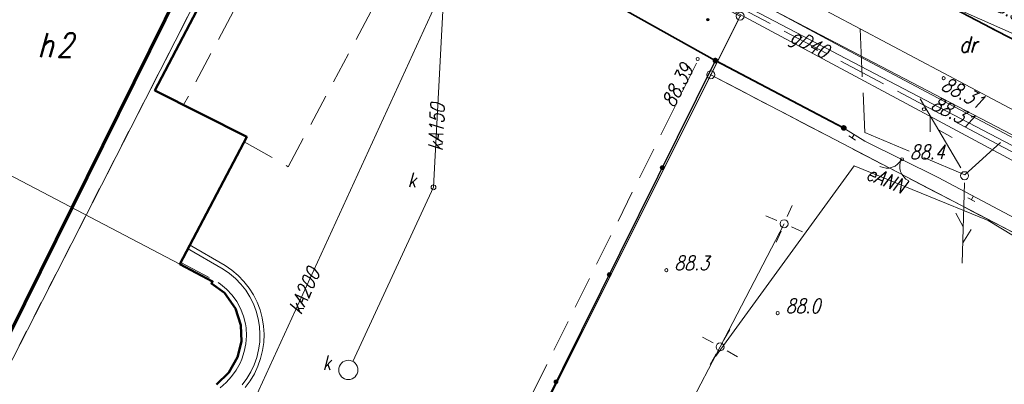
# Model space of a CAD drawing. Extents: x 7506644 to 7509529, y 5798919 to 5803521.
# Tile 12 of 25: x 7507411 to 7507472, y 5799553 to 5799575. Entities that reach past the tile are written whole.
import ezdxf

# ---------------------------------------------------------------- set-up
doc = ezdxf.new("R2010")
doc.units = 0
doc.header["$MEASUREMENT"] = 0
for name, pattern in [('4001', [0]), ('4002', [2, 1, -1]), ('4003', [3, 2, -1]), ('4004', [4, 3, -1]), ('4010', [5, 3, -2]), ('4214', [5, 3, -2]), ('4230', [2, 1, -1])]:
    doc.linetypes.add(name, pattern=pattern)
doc.layers.get('0').update_dxf_attribs({"linetype": 'CONTINUOUS', "lineweight": 18})
for name, color, linetype, lineweight in [('1001_znak_oznaczajacy_punkt_zal', 7, 'CONTINUOUS', 18), ('1281_kropka_ogrodzenia', 7, 'CONTINUOUS', 35), ('1283_symbol_pomocniczy_bramy', 7, 'CONTINUOUS', 18), ('1285_symbol_pomocniczy_ogrodzen', 7, 'CONTINUOUS', 18), ('1361_PODPORA_PRZEWODU_LUB_LATAR', 7, 'CONTINUOUS', 18), ('1363_LATARNIA', 7, 'CONTINUOUS', 18), ('1723_KANALIZACJA_-_ARMATURA_SYM', 7, 'CONTINUOUS', 18), ('1766_PIKIETA_OKRESLAJACA_RZEDNE', 1, 'CONTINUOUS', 18), ('2283_BRAMA', 7, 'CONTINUOUS', 18), ('4281_OGRODZENIE_ZNAK_LINIOWY', 7, 'CONTINUOUS', 35), ('4285_OGRODZENIE_NIETRWALE_ZNAK_', 7, 'CONTINUOUS', 18), ('4346_SCIANA_OPOROWA_SYMBOL_LINI', 7, 'CONTINUOUS', 18), ('4512_KRAWEZNIK', 7, 'CONTINUOUS', 18), ('4513_KRAWEDZ_CHODNIKA', 7, 'CONTINUOUS', 18), ('4721_OS_PRZEWODU_KANALIZACYJNEG', 14, 'CONTINUOUS', 18), ('4761_ENERGIA_PRZEWOD_-_OS', 1, 'CONTINUOUS', 18), ('5171_ZAKRES_PRACY_GEODEZYJNEJ', 3, 'CONTINUOUS', 70), ('5310_BUDYNEK_OGNIOODPORNY', 7, 'CONTINUOUS', 50), ('5318_OBRYS_CZESCI_NADZIEMNEJ', 7, 'CONTINUOUS', 18), ('5339_BLOK_BUDYNKU', 7, 'CONTINUOUS', 18), ('6302', 7, 'CONTINUOUS', 18), ('6720', 14, 'CONTINUOUS', 18), ('6721', 14, 'CONTINUOUS', 18), ('6761', 1, 'CONTINUOUS', 18), ('_POMIAR', 1, 'CONTINUOUS', 18)]:
    doc.layers.add(name, color=color, linetype=linetype, lineweight=lineweight)
for name, color, linetype, lineweight, true_color in [('1246_GRANICZNIK', 7, 'CONTINUOUS', 18, 0x008000), ('1367_LINIA_TELEKOMUNIKACYJNA', 7, 'CONTINUOUS', 18, 0xff9100), ('1811_PIKIETA_DO_0_01M', 7, 'CONTINUOUS', 18, 0xab744f), ('1812_PIKIETA_DO_0_1M', 7, 'CONTINUOUS', 18, 0xab744f), ('4741_GAZ_OS_PRZEWODU', 52, 'CONTINUOUS', 18, 0xbdbd00), ('5214_OBREB', 7, '4214', 35, 0x008000), ('5216_DZIALKA', 7, 'CONTINUOUS', 18, 0x008000), ('5230_KONTUR_UZYTKU_GRUNTOWEGO', 7, '4230', 18, 0x008000), ('6230', 7, 'CONTINUOUS', 18, 0x008000), ('6741', 52, 'CONTINUOUS', 18, 0xbdbd00)]:
    doc.layers.add(name, color=color, linetype=linetype, lineweight=lineweight, true_color=true_color)
doc.styles.get("Standard").update_dxf_attribs({"font": 'simplex.shx'})

# ---------------------------------------------------------------- blocks, each defined once
blk = doc.blocks.new('1367')
at = {"layer": '1367_LINIA_TELEKOMUNIKACYJNA', "linetype": 'Continuous'}
for p, q in [((0, 1), (0, 11)), ((-1, 6.8), (0, 8.5)), ((1, 4.8), (0, 6.5))]:
    blk.add_line(p, q, dxfattribs=at)
blk = doc.blocks.new('1723')
at = {"layer": '1723_KANALIZACJA_-_ARMATURA_SYM', "linetype": 'Continuous'}
blk.add_circle((0, 0), 0.3, dxfattribs=at)
blk = doc.blocks.new('1001')
at = {"layer": '1001_znak_oznaczajacy_punkt_zal', "linetype": 'Continuous'}
blk.add_line((0, 0), (0, 0), dxfattribs=at)
blk = doc.blocks.new('1363')
for p, q in [((0, 1), (0, 2.5)), ((-1, 0), (-2.5, 0)), ((2.5, 0), (1, 0)), ((0, -2.5), (0, -1))]:
    blk.add_line(p, q)
blk.add_circle((0, 0), 0.5)
blk = doc.blocks.new('1281')
at = {"layer": '1281_kropka_ogrodzenia', "linetype": 'Continuous'}
for radius in [0.24, 0.16, 0.08]:
    blk.add_circle((0, 0), radius, dxfattribs=at)
blk = doc.blocks.new('1361')
at = {"layer": '1361_PODPORA_PRZEWODU_LUB_LATAR', "linetype": 'Continuous'}
blk.add_circle((0, 0), 0.5, dxfattribs=at)
blk = doc.blocks.new('2283')
at = {"layer": '2283_BRAMA', "linetype": 'Continuous'}
blk.add_line((0, 0), (0, 1), dxfattribs=at)
blk = doc.blocks.new('1283')
at = {"layer": '1283_symbol_pomocniczy_bramy', "linetype": 'Continuous'}
for centre, start, end in [((0, 2), 270, 0), ((0, -2), 0, 90)]:
    blk.add_arc(centre, 2, start, end, dxfattribs=at)
blk = doc.blocks.new('1285')
at = {"layer": '1285_symbol_pomocniczy_ogrodzen', "linetype": 'Continuous'}
for p, q in [((0, 0), (0.5, 0)), ((0.5, 0.5), (0.5, -0.5))]:
    blk.add_line(p, q, dxfattribs=at)
blk = doc.blocks.new('1246')
at = {"layer": '1246_GRANICZNIK', "linetype": 'Continuous'}
for radius in [0.5, 0.05]:
    blk.add_circle((0, 0), radius, dxfattribs=at)
blk = doc.blocks.new('1766')
at = {"layer": '1766_PIKIETA_OKRESLAJACA_RZEDNE', "linetype": 'Continuous'}
for radius in [0.16, 0.08]:
    blk.add_circle((0, 0), radius, dxfattribs=at)
blk = doc.blocks.new('1812')
at = {"layer": '1812_PIKIETA_DO_0_1M', "color": 7, "linetype": 'Continuous'}
blk.add_circle((0, 0), 0.2, dxfattribs=at)
blk = doc.blocks.new('1811')
at = {"layer": '1811_PIKIETA_DO_0_01M', "color": 7, "linetype": 'Continuous'}
blk.add_circle((0, 0), 0.2, dxfattribs=at)

msp = doc.modelspace()

# ---------------------------------------------------------------- linework, layer by layer
at = {"layer": '1723_KANALIZACJA_-_ARMATURA_SYM', "linetype": 'Continuous'}
msp.add_circle((7507431.4, 5799553.506), 0.6, dxfattribs=at)
at = {"layer": '4281_OGRODZENIE_ZNAK_LINIOWY', "linetype": '4001'}
for p, q in [((7507444.16, 5799578.46), (7507454.28, 5799572.8)), ((7507454.28, 5799572.8), (7507462.3, 5799568.59)), ((7507462.284, 5799568.6), (7507454.284, 5799572.798))]:
    msp.add_line(p, q, dxfattribs=at)
at = {"layer": '4285_OGRODZENIE_NIETRWALE_ZNAK_', "linetype": '4001'}
for p, q in [((7507462.3, 5799568.59), (7507463.6, 5799567.78)), ((7507468.18, 5799565.51), (7507494.43, 5799551.53))]:
    msp.add_line(p, q, dxfattribs=at)
at = {"layer": '4346_SCIANA_OPOROWA_SYMBOL_LINI', "linetype": '4001'}
for p, q in [((7507421.367, 5799561.085), (7507423.593, 5799559.798)), ((7507421.493, 5799561.301), (7507423.727, 5799560.01)), ((7507423.593, 5799559.798), (7507423.995, 5799559.521)), ((7507423.727, 5799560.01), (7507424.147, 5799559.719)), ((7507423.995, 5799559.521), (7507424.366, 5799559.205)), ((7507424.147, 5799559.719), (7507424.538, 5799559.387)), ((7507424.366, 5799559.205), (7507424.704, 5799558.854)), ((7507424.538, 5799559.387), (7507424.892, 5799559.018)), ((7507424.704, 5799558.854), (7507425.005, 5799558.471)), ((7507424.892, 5799559.018), (7507425.209, 5799558.615)), ((7507425.209, 5799558.615), (7507425.483, 5799558.182)), ((7507425.005, 5799558.471), (7507425.265, 5799558.058)), ((7507425.265, 5799558.058), (7507425.483, 5799557.623)), ((7507425.483, 5799558.182), (7507425.713, 5799557.723)), ((7507425.483, 5799557.623), (7507425.657, 5799557.167)), ((7507425.713, 5799557.723), (7507425.895, 5799557.245)), ((7507425.657, 5799557.167), (7507425.784, 5799556.698)), ((7507425.784, 5799556.698), (7507425.863, 5799556.217)), ((7507425.895, 5799557.245), (7507426.028, 5799556.75)), ((7507426.028, 5799556.75), (7507426.111, 5799556.245)), ((7507425.863, 5799556.217), (7507425.893, 5799555.731)), ((7507426.111, 5799556.245), (7507426.143, 5799555.735)), ((7507425.893, 5799555.731), (7507425.875, 5799555.244)), ((7507426.143, 5799555.735), (7507426.125, 5799555.222)), ((7507425.875, 5799555.244), (7507425.808, 5799554.762)), ((7507426.125, 5799555.222), (7507426.054, 5799554.714)), ((7507425.692, 5799554.289), (7507425.53, 5799553.829)), ((7507425.808, 5799554.762), (7507425.692, 5799554.289)), ((7507426.054, 5799554.714), (7507425.932, 5799554.217)), ((7507425.53, 5799553.829), (7507425.323, 5799553.388)), ((7507425.762, 5799553.735), (7507425.543, 5799553.27)), ((7507425.932, 5799554.217), (7507425.762, 5799553.735)), ((7507425.323, 5799553.388), (7507425.069, 5799552.967)), ((7507425.543, 5799553.27), (7507425.277, 5799552.827)), ((7507425.069, 5799552.967), (7507424.778, 5799552.577)), ((7507425.277, 5799552.827), (7507424.97, 5799552.417))]:
    msp.add_line(p, q, dxfattribs=at)
at = {"layer": '4512_KRAWEZNIK', "linetype": '4001'}
for p, q in [((7507448.093, 5799582.876), (7507463.313, 5799574.78)), ((7507463.313, 5799574.78), (7507473.762, 5799569.223))]:
    msp.add_line(p, q, dxfattribs=at)
at = {"layer": '4513_KRAWEDZ_CHODNIKA', "linetype": '4004'}
for p, q in [((7507471.833, 5799567.612), (7507446.472, 5799581.052)), ((7507463.313, 5799574.78), (7507463.604, 5799568.321)), ((7507469.843, 5799565.672), (7507473.762, 5799569.223)), ((7507463.604, 5799568.321), (7507469.843, 5799565.672)), ((7507471.833, 5799567.612), (7507494.922, 5799555.348))]:
    msp.add_line(p, q, dxfattribs=at)
at = {"layer": '4721_OS_PRZEWODU_KANALIZACYJNEG', "linetype": '4001'}
for p, q in [((7507442.78, 5799587.89), (7507487.88, 5799567.75)), ((7507420.144, 5799539.865), (7507437.396, 5799577.524)), ((7507436.708, 5799564.896), (7507437.334, 5799576.886)), ((7507431.688, 5799554.04), (7507436.708, 5799564.896))]:
    msp.add_line(p, q, dxfattribs=at)
at = {"layer": '4741_GAZ_OS_PRZEWODU', "linetype": '4001'}
for p, q in [((7507434.054, 5799588.793), (7507462.333, 5799573.56)), ((7507455.71, 5799576.44), (7507476.55, 5799565.52)), ((7507491.65, 5799558.33), (7507458.01, 5799575.88)), ((7507462.333, 5799573.56), (7507493.232, 5799557.168))]:
    msp.add_line(p, q, dxfattribs=at)
at = {"layer": '4761_ENERGIA_PRZEWOD_-_OS', "linetype": '4001'}
for p, q in [((7507454.35, 5799576.47), (7507485.74, 5799559.62)), ((7507462.934, 5799566.241), (7507454.297, 5799554.35)), ((7507471.304, 5799562.823), (7507462.934, 5799566.241)), ((7507458.575, 5799562.62), (7507454.577, 5799554.94)), ((7507476.543, 5799559.654), (7507471.304, 5799562.823)), ((7507454.577, 5799554.94), (7507448.92, 5799544.14))]:
    msp.add_line(p, q, dxfattribs=at)
at = {"layer": '5171_ZAKRES_PRACY_GEODEZYJNEJ', "linetype": '4001'}
msp.add_lwpolyline([(7507441.381, 5799618.651), (7507550.911, 5799564.995), (7507461.289, 5799384.525), (7507416.14, 5799405.708), (7507450.21, 5799471.417), (7507382.997, 5799500.645), (7507441.381, 5799618.651)], dxfattribs=at)
at = {"layer": '5214_OBREB', "linetype": '4010'}
for points in [[(7507505.32, 5800070.77), (7507509.97, 5800069.07), (7507542.37, 5800061.12), (7507568.86, 5800054.58), (7507583.31, 5800050.38), (7507654.66, 5800013.6), (7507650.82, 5800005.55), (7507662.22, 5799998.45), (7507642.42, 5799970.15), (7507676.72, 5799944.81), (7507690.67, 5799934.66), (7507692.92, 5799933.01), (7507702.77, 5799925.91), (7507622.96, 5799765.71), (7507513.8, 5799552.72), (7506941.86, 5799851.5), (7506901.64, 5799967.98), (7506794.5, 5800287.73)], [(7506941.86, 5799851.5), (7507513.8, 5799552.72), (7507400.06, 5799325.82), (7507201.63, 5798931.14), (7507195.64, 5798919.23), (7507163.99, 5798944.12), (7507130.84, 5798962.72), (7507063.89, 5798992.75), (7507053.14, 5799007.6), (7507044.88, 5799035.14), (7507037.13, 5799045.14), (7507005.54, 5799054.24), (7506958.94, 5799055.53), (7506768.44, 5799129.49), (7506956.27, 5799490.74), (7506957.45, 5799622.62), (7506950.92, 5799783.61), (7506941.86, 5799851.5)]]:
    msp.add_lwpolyline(points, dxfattribs=at)
at = {"layer": '5216_DZIALKA', "linetype": '4001'}
for p, q in [((7506950.942, 5799846.754), (7507491.288, 5799564.476)), ((7507491.288, 5799564.476), (7506950.942, 5799846.754)), ((7507428.546, 5799589.527), (7507399.144, 5799532.103)), ((7507399.144, 5799532.103), (7507428.546, 5799589.527)), ((7507455.718, 5799575.346), (7507443.022, 5799549.934)), ((7507454.112, 5799572.134), (7507455.718, 5799575.346)), ((7507443.022, 5799549.934), (7507453.888, 5799571.686)), ((7507486.698, 5799554.856), (7507454.222, 5799571.794)), ((7507454.222, 5799571.794), (7507498.138, 5799548.876))]:
    msp.add_line(p, q, dxfattribs=at)
at = {"layer": '5230_KONTUR_UZYTKU_GRUNTOWEGO', "linetype": '4002'}
for points in [[(7506950.72, 5799846.87), (7507505.82, 5799556.89), (7507498.36, 5799548.76), (7507454, 5799571.91), (7507455.83, 5799575.57), (7507416.72, 5799595.98), (7507395.69, 5799606.98), (7507374.21, 5799618.28), (7507357.52, 5799626.9), (7507315.41, 5799649.08), (7507271.11, 5799671.87), (7507249.71, 5799683.06), (7507228.11, 5799694.56), (7507129.04, 5799746.24), (7507111.99, 5799755.01), (7507110.4, 5799752.04), (7507107.01, 5799753.86), (7506947.55, 5799836.47), (7506950.72, 5799846.87)], [(7507177.06, 5799732.45), (7507371.49, 5799630.97), (7507372.92, 5799630.85), (7507377.97, 5799628.28), (7507378.63, 5799627.12), (7507387.22, 5799622.64), (7507388.72, 5799622.65), (7507391.92, 5799620.82), (7507392.04, 5799620.11), (7507490.09, 5799568.87), (7507502.22, 5799562.56), (7507505.86, 5799561.27), (7507506.43, 5799561.31), (7507505.82, 5799556.89), (7506950.72, 5799846.87)], [(7507411.01, 5799598.98), (7507416.72, 5799595.98), (7507428.66, 5799589.75), (7507399.03, 5799531.88), (7507387.11, 5799537.78), (7507381.21, 5799540.8), (7507411.01, 5799598.98)], [(7507428.66, 5799589.75), (7507455.83, 5799575.57), (7507454, 5799571.91), (7507442.91, 5799549.71), (7507439.53, 5799542.95), (7507427.1, 5799517.85), (7507399.03, 5799531.88), (7507428.66, 5799589.75)], [(7507454, 5799571.91), (7507498.36, 5799548.76), (7507485.32, 5799521.69), (7507482.84, 5799522.93), (7507439.53, 5799542.95), (7507442.91, 5799549.71), (7507454, 5799571.91)]]:
    msp.add_lwpolyline(points, dxfattribs=at)
at = {"layer": '5310_BUDYNEK_OGNIOODPORNY', "linetype": '4001'}
msp.add_lwpolyline([(7507409.74, 5799585.66), (7507413.42, 5799583.71), (7507415.41, 5799587.41), (7507425.21, 5799582.15), (7507419.34, 5799570.94), (7507425.07, 5799568.04), (7507420.89, 5799560.11), (7507422.94, 5799559.03), (7507422.86, 5799558.9), (7507423.68, 5799558.31), (7507424.36, 5799557.33), (7507424.7, 5799556.3), (7507424.73, 5799555.27), (7507424.5, 5799554.31), (7507423.95, 5799553.35), (7507423.19, 5799552.6)], dxfattribs=at)
at = {"layer": '5318_OBRYS_CZESCI_NADZIEMNEJ', "linetype": '4003'}
for points in [[(7507419.34, 5799570.94), (7507425.21, 5799582.15), (7507427.07, 5799581.176), (7507421.133, 5799570.037), (7507419.34, 5799570.94)], [(7507420.951, 5799560.204), (7507423.285, 5799558.962), (7507423.428, 5799558.863), (7507423.813, 5799558.544), (7507424.154, 5799558.179), (7507424.446, 5799557.773), (7507424.684, 5799557.334), (7507424.865, 5799556.868), (7507424.985, 5799556.383), (7507425.021, 5799556.14), (7507425.048, 5799555.641), (7507425.011, 5799555.143), (7507424.911, 5799554.653), (7507424.75, 5799554.18), (7507424.648, 5799553.936), (7507424.412, 5799553.495), (7507424.122, 5799553.088), (7507423.783, 5799552.721), (7507423.4, 5799552.4)]]:
    msp.add_lwpolyline(points, dxfattribs=at)
at = {"layer": '5339_BLOK_BUDYNKU', "linetype": '4001'}
for points in [[(7507406.962, 5799566.9), (7507401.4, 5799569.89), (7507409.74, 5799585.66), (7507413.42, 5799583.71), (7507415.41, 5799587.41), (7507425.21, 5799582.15), (7507419.34, 5799570.94), (7507425.07, 5799568.04), (7507420.89, 5799560.11), (7507407.16, 5799567.29), (7507406.962, 5799566.9)], [(7507406.962, 5799566.9), (7507407.16, 5799567.29), (7507420.89, 5799560.11), (7507422.94, 5799559.03), (7507422.86, 5799558.9), (7507423.68, 5799558.31), (7507424.36, 5799557.33), (7507424.7, 5799556.3), (7507424.73, 5799555.27), (7507424.5, 5799554.31), (7507423.95, 5799553.35), (7507423.19, 5799552.6)]]:
    msp.add_lwpolyline(points, dxfattribs=at)
at = {"layer": '_POMIAR', "color": 7, "linetype": '4003', "lineweight": 18}
for p, q in [((7507427.65, 5799566.17), (7507436.38, 5799582.52)), ((7507426.87, 5799519.8), (7507453.42, 5799573.27)), ((7507424.912, 5799567.739), (7507427.65, 5799566.17))]:
    msp.add_line(p, q, dxfattribs=at)
at = {"layer": '_POMIAR', "color": 7, "linetype": '4001', "lineweight": 30}
msp.add_line((7507427.8, 5799519.37), (7507454.284, 5799572.798), dxfattribs=at)
at = {"layer": '_POMIAR', "color": 7, "linetype": 'Continuous', "lineweight": 18}
for centre, radius in [((7507453.18, 5799572.9, 88.39), 0.1), ((7507454.284, 5799572.798), 0.12), ((7507454.284, 5799572.798), 0.08), ((7507454.284, 5799572.798), 0.04), ((7507468.52, 5799571.7, 88.31), 0.1), ((7507467.29, 5799569.76, 88.31), 0.1), ((7507465.92, 5799566.64, 88.4), 0.1), ((7507450.974, 5799566.12), 0.12), ((7507450.974, 5799566.12), 0.08), ((7507450.974, 5799566.12), 0.04), ((7507451.23, 5799559.73, 88.3), 0.1), ((7507447.663, 5799559.441), 0.12), ((7507447.663, 5799559.441), 0.08), ((7507447.663, 5799559.441), 0.04), ((7507458.17, 5799557.05, 88), 0.1), ((7507444.353, 5799552.763), 0.12), ((7507444.353, 5799552.763), 0.08), ((7507444.353, 5799552.763), 0.04)]:
    msp.add_circle(centre, radius, dxfattribs=at)

# ---------------------------------------------------------------- block references
at = {"layer": '1246_GRANICZNIK', "xscale": 0.5, "yscale": 0.5}
for p in [(7507455.83, 5799575.57), (7507454, 5799571.91)]:
    msp.add_blockref('1246', p, dxfattribs=at)
at = {"layer": '1361_PODPORA_PRZEWODU_LUB_LATAR', "xscale": 0.5, "yscale": 0.5}
msp.add_blockref('1361', (7507469.82, 5799565.62), dxfattribs=at)
at = {"layer": '1363_LATARNIA'}
for p, xscale, yscale, rotation in [((7507458.575, 5799562.62), 0.5, 0.5, 336.830883), ((7507454.577, 5799554.94), 0.4999999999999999, 0.4999999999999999, 330.428904)]:
    msp.add_blockref('1363', p, dxfattribs=dict(at, xscale=xscale, yscale=yscale, rotation=rotation))
at = {"layer": '1367_LINIA_TELEKOMUNIKACYJNA'}
for xscale, yscale, rotation in [(0.4999999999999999, 0.4999999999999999, 30.47945699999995), (0.5, 0.5, 178.290714)]:
    msp.add_blockref('1367', (7507469.843, 5799565.672), dxfattribs=dict(at, xscale=xscale, yscale=yscale, rotation=rotation))
at = {"layer": '1723_KANALIZACJA_-_ARMATURA_SYM', "xscale": 0.5, "yscale": 0.5}
msp.add_blockref('1723', (7507436.708, 5799564.896), dxfattribs=at)
at = {"layer": '1766_PIKIETA_OKRESLAJACA_RZEDNE', "xscale": 0.5, "yscale": 0.5}
msp.add_blockref('1766', (7507453.81, 5799575.35), dxfattribs=at)
at = {"layer": '2283_BRAMA', "xscale": 0.5, "rotation": 243.635458}
for name, p, yscale in [('2283', (7507463.6, 5799567.78), 5.111683), ('1283', (7507465.89, 5799566.645), 0.5)]:
    msp.add_blockref(name, p, dxfattribs=dict(at, yscale=yscale))
at = {"layer": '4281_OGRODZENIE_ZNAK_LINIOWY', "xscale": 0.5, "yscale": 0.5}
for p in [(7507454.28, 5799572.8), (7507454.28, 5799572.8), (7507462.284, 5799568.6), (7507462.3, 5799568.59)]:
    msp.add_blockref('1281', p, dxfattribs=at)
at = {"layer": '4285_OGRODZENIE_NIETRWALE_ZNAK_', "xscale": 0.5, "yscale": 0.5}
for p, rotation in [((7507462.95, 5799568.185), 238.073919), ((7507470.367, 5799564.345), 241.96151)]:
    msp.add_blockref('1285', p, dxfattribs=dict(at, rotation=rotation))
at = {"layer": '5216_DZIALKA', "xscale": 0.5, "yscale": 0.5}
msp.add_blockref('1001', (7507454, 5799571.91), dxfattribs=at)
msp.add_blockref('1001', (7507454, 5799571.91), dxfattribs=at)
msp.add_blockref('1001', (7507454, 5799571.91), dxfattribs=at)
msp.add_blockref('1001', (7507454, 5799571.91), dxfattribs=at)
at = {"layer": '_POMIAR', "xscale": 0.5, "yscale": 0.5, "zscale": 0.5}
for name, p in [('1811', (7507453.18, 5799572.9, 88.39)), ('1811', (7507468.52, 5799571.7, 88.31)), ('1811', (7507467.29, 5799569.76, 88.31)), ('1812', (7507465.92, 5799566.64, 88.4)), ('1812', (7507451.23, 5799559.73, 88.3)), ('1812', (7507458.17, 5799557.05, 88))]:
    msp.add_blockref(name, p, dxfattribs=at)
at = {"layer": '_POMIAR', "lineweight": 30, "xscale": 0.5, "yscale": 0.5}
msp.add_blockref('1281', (7507454.284, 5799572.798), dxfattribs=at)

# ---------------------------------------------------------------- texts
at = {"layer": '6230', "oblique": 15, "width": 0.8}
msp.add_text('dr', height=1, dxfattribs=at).set_placement((7507469.491, 5799573.293))
at = {"layer": '6302', "oblique": 15, "width": 0.8}
for s, p in [('h', (7507412.026, 5799573.01)), ('2', (7507413.204, 5799573.01))]:
    msp.add_text(s, height=1.5, rotation=359.97, dxfattribs=at).set_placement(p)
at = {"layer": '6720', "oblique": 15, "width": 0.8}
for p in [(7507435.093, 5799564.896), (7507429.785, 5799553.506)]:
    msp.add_text('k', height=0.9, rotation=359.97, dxfattribs=at).set_placement(p)
at = {"layer": '6721', "oblique": 15, "width": 0.8}
for s, rotation, p in [('kA150', 87.01869, (7507437.266, 5799567.157)), ('kA200', 65.22093, (7507428.442, 5799556.911))]:
    msp.add_text(s, height=0.9, rotation=rotation, dxfattribs=at).set_placement(p)
at = {"layer": '6741', "oblique": 15, "width": 0.8}
msp.add_text('gD40', height=0.9, rotation=332.3568, dxfattribs=at).set_placement((7507458.867, 5799574.043))
at = {"layer": '6761', "oblique": 15, "width": 0.8}
msp.add_text('eANN', height=0.9, rotation=337.7867, dxfattribs=at).set_placement((7507463.608, 5799565.426))
at = {"layer": '_POMIAR', "color": 7, "oblique": 15, "width": 0.8}
for s, rotation, p in [('88.38', 332.65012, (7507471.185, 5799576.224, 88.38)), ('88.39', 63.31252, (7507451.698, 5799569.802, 88.39)), ('88.31', 332.31894, (7507468.289, 5799571.027, 88.31)), ('88.31', 332.72324, (7507467.653, 5799569.817, 88.31))]:
    msp.add_text(s, height=0.9, rotation=rotation, dxfattribs=at).set_placement(p)
for s, p in [('88.4', (7507466.42, 5799566.64, 88.4)), ('88.3', (7507451.73, 5799559.73, 88.3)), ('88.0', (7507458.67, 5799557.05, 88))]:
    msp.add_text(s, height=0.9, dxfattribs=at).set_placement(p)

doc.saveas('drawing.dxf')
